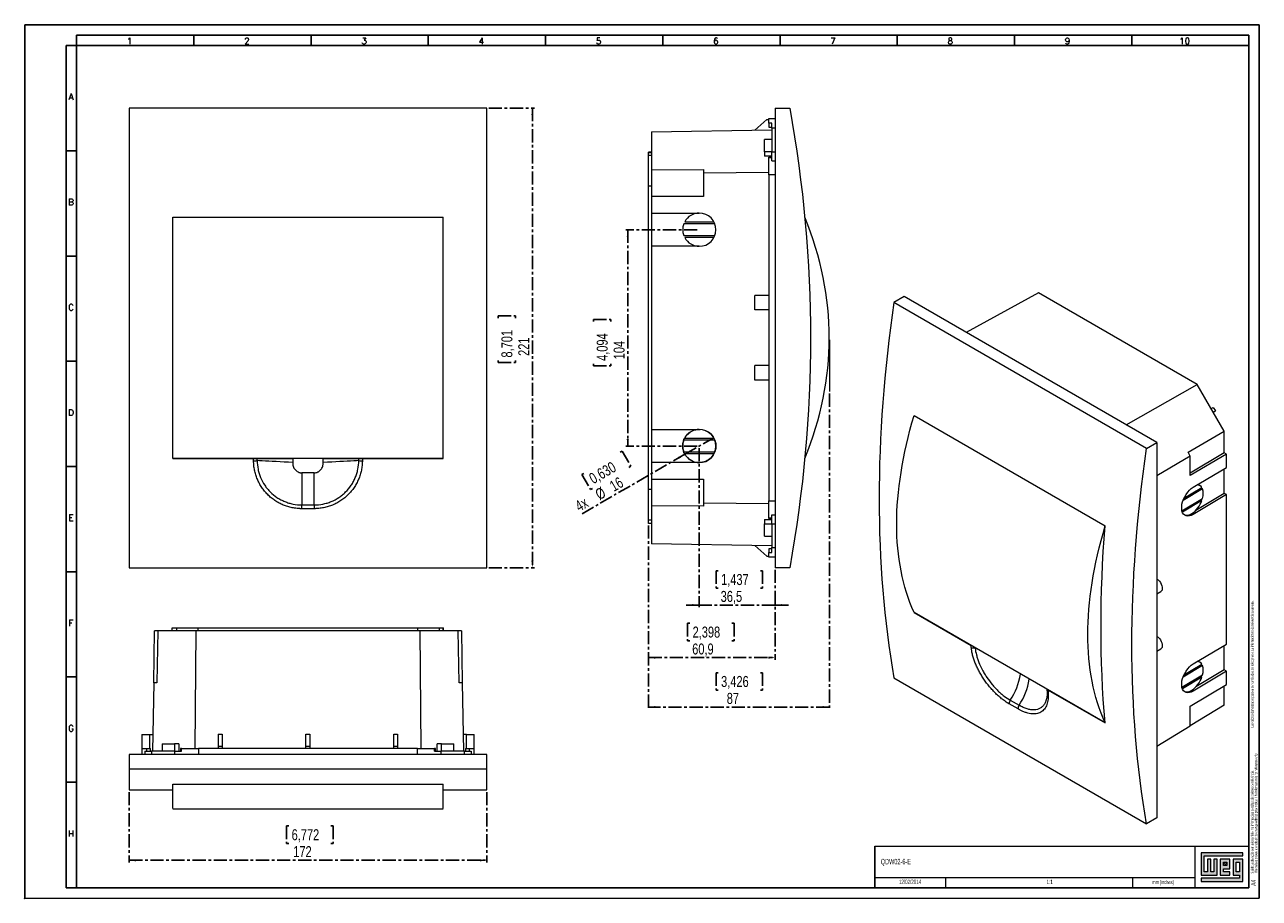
# Model space of a CAD drawing. Header units: millimetres. Extents: x 0 to 594, y 0 to 420.
import ezdxf

# ---------------------------------------------------------------- set-up
doc = ezdxf.new("R2010")
doc.units = ezdxf.units.MM
doc.header["$PDSIZE"] = -1
doc.linetypes.add('CENTER', pattern=[10.16, 6.35, -1.27, 1.27, -1.27])
doc.linetypes.add('CENTERX2', pattern=[20.32, 12.7, -2.54, 2.54, -2.54])
for name, color, linetype in [('CENTRO', 7, 'CENTER'), ('FORMATO', 7, 'Continuous'), ('LEGENDA', 7, 'Continuous')]:
    doc.layers.add(name, color=color, linetype=linetype)
doc.styles.add('SLDTEXTSTYLE0', font='ROMANS')
doc.styles.add('SLDTEXTSTYLE1', font='TXT', dxfattribs={"width": 0.605})
doc.styles.add('SLDTEXTSTYLE2', font='TXT', dxfattribs={"width": 0.569583})
doc.styles.add('SLDTEXTSTYLE3', font='TXT', dxfattribs={"width": 0.75})
doc.dimstyles.new('SLDDIMSTYLE0', dxfattribs={"dimtxt": 5.291667, "dimasz": 3.302, "dimexe": 0, "dimexo": 0.0625, "dimgap": 1.322917, "dimtad": 1, "dimdec": 1, "dimrnd": 1e-09, "dimzin": 12, "dimdsep": 46, "dimtxsty": 'SLDTEXTSTYLE3', "dimsah": 1, "dimcen": 0.09, "dimadec": 0, "dimazin": 3, "dimtfac": 1, "dimtdec": 1, "dimtofl": 0, "dimtmove": 0, "dimatfit": 3, "dimfxl": 0, "dimfrac": 2, "dimtolj": 1, "dimtzin": 12, "dimarcsym": 0})
doc.dimstyles.new('SLDDIMSTYLE1', dxfattribs={"dimtxt": 5.291667, "dimasz": 3.302, "dimexe": 0, "dimexo": 0.0625, "dimgap": 1.322917, "dimtad": 1, "dimdec": 1, "dimrnd": 1e-09, "dimzin": 12, "dimdsep": 46, "dimtxsty": 'SLDTEXTSTYLE3', "dimblk1": 'NONE', "dimsah": 1, "dimcen": 0, "dimadec": 0, "dimazin": 3, "dimtfac": 1, "dimtdec": 1, "dimtmove": 0, "dimatfit": 3, "dimldrblk": 'NONE', "dimfxl": 0, "dimfrac": 2, "dimtolj": 1, "dimtzin": 12, "dimarcsym": 0})
doc.dimstyles.new('SLDDIMSTYLE2', dxfattribs={"dimtxt": 5.291667, "dimasz": 3.302, "dimexe": 0, "dimexo": 0.0625, "dimgap": 1.322917, "dimtad": 1, "dimdec": 1, "dimrnd": 1e-09, "dimzin": 12, "dimdsep": 46, "dimtxsty": 'SLDTEXTSTYLE3', "dimsah": 1, "dimcen": 0.09, "dimadec": 0, "dimazin": 3, "dimtfac": 1, "dimtdec": 1, "dimtmove": 0, "dimatfit": 0, "dimfxl": 0, "dimfrac": 2, "dimtolj": 1, "dimtzin": 12, "dimarcsym": 0})

# ---------------------------------------------------------------- blocks, each defined once
blk = doc.blocks.new('SW_NOTE_0')
at = {"color": 0, "linetype": 'Continuous', "lineweight": 0, "attachment_point": 1, "rotation": 90}
for s, insert, char_height, style in [('Sujeito a alteração sem aviso prévio. As informações contidas são valores de referência.                                                           Los valores demostrados pueden ser cambiados sin aviso previo. La información és de referencia solamente.', (-1.71, 0), 1.32292, 'SLDTEXTSTYLE2'), ('The values shown are subject to change without prior notice. The information is for reference only.', (0.06, 0), 1.3229, 'SLDTEXTSTYLE1')]:
    blk.add_mtext(s, dxfattribs=dict(at, insert=insert, char_height=char_height, style=style))
blk = doc.blocks.new('_D')
at = {"layer": 'CENTRO'}
for p, q in [((223.29, 379.95), (245.29, 379.95)), ((244.29, 379.95), (244.29, 158.95)), ((227.76, 278.9), (227.76, 279.98)), ((227.76, 279.98), (236.16, 279.98)), ((236.16, 279.98), (236.16, 278.9)), ((227.76, 258.63), (227.76, 257.56)), ((227.76, 257.56), (236.16, 257.56)), ((236.16, 257.56), (236.16, 258.63)), ((223.29, 158.95), (245.29, 158.95))]:
    blk.add_line(p, q, dxfattribs=at)
for points in [[(244.29, 379.95), (243.78, 376.64), (244.8, 376.64)], [(244.29, 158.95), (244.8, 162.25), (243.78, 162.25)]]:
    blk.add_solid(points, dxfattribs=at)
at = {"layer": 'CENTRO', "char_height": 5.292, "attachment_point": 1, "rotation": 90, "style": 'SLDTEXTSTYLE3'}
for s, insert in [('8,701', (229.34, 259.97, -45.32)), ('221', (237.47, 260.76, -45.32))]:
    blk.add_mtext(s, dxfattribs=dict(at, insert=insert))
blk = doc.blocks.new('_D_1')
at = {"layer": 'CENTRO'}
for p, q in [((387.18, 242.62), (387.18, 90.93)), ((300.16, 179.26), (300.16, 90.93)), ((333.7, 108.47), (332.63, 108.47)), ((332.63, 108.47), (332.63, 100.06)), ((353.98, 108.47), (355.05, 108.47)), ((355.05, 108.47), (355.05, 100.06)), ((332.63, 100.06), (333.7, 100.06)), ((355.05, 100.06), (353.98, 100.06)), ((387.18, 91.93), (300.16, 91.93))]:
    blk.add_line(p, q, dxfattribs=at)
for points in [[(300.16, 91.93), (303.46, 91.43), (303.46, 92.44)], [(387.18, 91.93), (383.87, 92.44), (383.87, 91.43)]]:
    blk.add_solid(points, dxfattribs=at)
at = {"layer": 'CENTRO', "char_height": 5.292, "attachment_point": 1, "style": 'SLDTEXTSTYLE3'}
for s, insert in [('3,426', (335.05, 106.88, 0.1)), ('87', (337.78, 98.76, 0.1))]:
    blk.add_mtext(s, dxfattribs=dict(at, insert=insert))
blk = doc.blocks.new('_D_2')
at = {"layer": 'CENTRO'}
for p, q in [((317.64, 213.45), (331.49, 221.45)), ((286.53, 214.43), (287.46, 214.96)), ((287.46, 214.96), (291.66, 207.68)), ((317.64, 213.45), (267.54, 184.52)), ((268.97, 204.29), (268.04, 203.75)), ((268.04, 203.75), (272.25, 196.47)), ((291.66, 207.68), (290.73, 207.14)), ((272.25, 196.47), (273.18, 197.01))]:
    blk.add_line(p, q, dxfattribs=at)
blk.add_solid([(317.64, 213.45), (314.52, 212.24), (315.03, 211.36)], dxfattribs=at)
at = {"layer": 'CENTRO', "char_height": 5.292, "attachment_point": 1, "rotation": 30, "style": 'SLDTEXTSTYLE3'}
for s, insert in [('0,630', (270.93, 203.59, 0.1)), ('16', (280.82, 199.91, 0.1)), ('%%c', (273.9, 195.92, 0.1)), ('4x', (264.19, 190.31, 0.1))]:
    blk.add_mtext(s, dxfattribs=dict(at, insert=insert))
blk = doc.blocks.new('_NONE')
blk = doc.blocks.new('_D_3')
at = {"layer": 'CENTRO'}
for p, q in [((300.16, 179.26), (300.16, 114.69)), ((361.06, 157.95), (361.06, 114.69)), ((320, 132.23), (318.93, 132.23)), ((318.93, 132.23), (318.93, 123.82)), ((340.28, 132.23), (341.35, 132.23)), ((341.35, 132.23), (341.35, 123.82)), ((318.93, 123.82), (320, 123.82)), ((341.35, 123.82), (340.28, 123.82)), ((300.16, 115.69), (361.06, 115.69))]:
    blk.add_line(p, q, dxfattribs=at)
for points in [[(300.16, 115.69), (303.46, 115.18), (303.46, 116.2)], [(361.06, 115.69), (357.76, 116.2), (357.76, 115.18)]]:
    blk.add_solid(points, dxfattribs=at)
at = {"layer": 'CENTRO', "char_height": 5.292, "attachment_point": 1, "style": 'SLDTEXTSTYLE3'}
for s, insert in [('2,398', (321.34, 130.64, 0.1)), ('60,9', (321.15, 122.51, 0.1))]:
    blk.add_mtext(s, dxfattribs=dict(at, insert=insert))
blk = doc.blocks.new('_D_4')
at = {"layer": 'CENTRO'}
for p, q in [((324.57, 216.45), (324.57, 139.96)), ((333.7, 157.49), (332.63, 157.49)), ((332.63, 157.49), (332.63, 149.09)), ((353.98, 157.49), (355.05, 157.49)), ((355.05, 157.49), (355.05, 149.09)), ((361.06, 157.95), (361.06, 139.96)), ((332.63, 149.09), (333.7, 149.09)), ((355.05, 149.09), (353.98, 149.09)), ((324.57, 140.96), (318.22, 140.96)), ((361.06, 140.96), (324.57, 140.96)), ((361.06, 140.96), (367.41, 140.96))]:
    blk.add_line(p, q, dxfattribs=at)
for points in [[(324.57, 140.96), (321.26, 141.47), (321.26, 140.45)], [(361.06, 140.96), (364.36, 140.45), (364.36, 141.47)]]:
    blk.add_solid(points, dxfattribs=at)
at = {"layer": 'CENTRO', "char_height": 5.292, "attachment_point": 1, "style": 'SLDTEXTSTYLE3'}
for s, insert in [('1,437', (335.05, 155.91, 0.1)), ('36,5', (334.85, 147.78, 0.1))]:
    blk.add_mtext(s, dxfattribs=dict(at, insert=insert))
blk = doc.blocks.new('_D_5')
at = {"layer": 'CENTRO'}
for p, q in [((323.57, 321.45), (289.16, 321.45)), ((290.16, 321.45), (290.16, 217.45)), ((273.62, 277.28), (273.62, 278.35)), ((273.62, 278.35), (282.03, 278.35)), ((282.03, 278.35), (282.03, 277.28)), ((273.62, 257.01), (273.62, 255.93)), ((273.62, 255.93), (282.03, 255.93)), ((282.03, 255.93), (282.03, 257.01)), ((323.57, 217.45), (289.16, 217.45))]:
    blk.add_line(p, q, dxfattribs=at)
for points in [[(290.16, 321.45), (289.65, 318.14), (290.67, 318.14)], [(290.16, 217.45), (290.67, 220.75), (289.65, 220.75)]]:
    blk.add_solid(points, dxfattribs=at)
at = {"layer": 'CENTRO', "char_height": 5.292, "attachment_point": 1, "rotation": 90, "style": 'SLDTEXTSTYLE3'}
for s, insert in [('4,094', (275.21, 258.35, 0.1)), ('104', (283.34, 259.13, 0.1))]:
    blk.add_mtext(s, dxfattribs=dict(at, insert=insert))
blk = doc.blocks.new('_D_6')
at = {"layer": 'CENTRO'}
for p, q in [((50.29, 51.09), (50.29, 17.25)), ((222.29, 51.09), (222.29, 17.25)), ((127.09, 34.79), (126.01, 34.79)), ((126.01, 34.79), (126.01, 26.38)), ((147.36, 34.79), (148.43, 34.79)), ((148.43, 34.79), (148.43, 26.38)), ((126.01, 26.38), (127.09, 26.38)), ((148.43, 26.38), (147.36, 26.38)), ((50.29, 18.25), (222.29, 18.25))]:
    blk.add_line(p, q, dxfattribs=at)
for points in [[(50.29, 18.25), (53.59, 17.74), (53.59, 18.76)], [(222.29, 18.25), (218.99, 18.76), (218.99, 17.74)]]:
    blk.add_solid(points, dxfattribs=at)
at = {"layer": 'CENTRO', "char_height": 5.292, "attachment_point": 1, "style": 'SLDTEXTSTYLE3'}
for s, insert in [('6,772', (128.43, 33.2, 0.1)), ('172', (129.21, 25.07, 0.1))]:
    blk.add_mtext(s, dxfattribs=dict(at, insert=insert))

msp = doc.modelspace()

# ---------------------------------------------------------------- hatches: boundary and pattern name
at = {"linetype": 'Continuous'}
msp.add_hatch(color=7, dxfattribs=at).paths.add_polyline_path([(565.99, 21.93), (565.99, 11.15), (573.69, 11.15), (573.69, 18.85), (572.15, 18.85), (572.15, 12.69), (570.61, 12.69), (570.61, 18.85), (569.07, 18.85), (569.07, 12.69), (567.53, 12.69), (567.53, 20.39), (586.01, 20.39), (586.01, 21.93)], flags=0)
h = msp.add_hatch(color=7, dxfattribs=at)
h.paths.add_polyline_path([(565.99, 8.07), (586.01, 8.07), (586.01, 18.85), (581.39, 18.85), (581.39, 11.15), (584.47, 11.15), (584.47, 9.61), (565.99, 9.61)], flags=0)
h.paths.add_polyline_path([(582.93, 17.31), (584.47, 17.31), (584.47, 12.69), (582.93, 12.69)], flags=0)
h = msp.add_hatch(color=7, dxfattribs=at)
h.paths.add_polyline_path([(579.85, 12.69), (576.77, 12.69), (576.77, 14.23), (579.85, 14.23), (579.85, 18.85), (575.23, 18.85), (575.23, 11.15), (579.85, 11.15)], flags=0)
h.paths.add_polyline_path([(578.31, 15.77), (576.77, 15.77), (576.77, 17.31), (578.31, 17.31)], flags=0)
h = msp.add_hatch(dxfattribs=at)
h.set_pattern_fill('ANSI31', color=8, scale=0.25, style=0)
h.paths.add_polyline_path([(578.31, 15.77), (576.77, 15.77), (576.77, 17.31), (578.31, 17.31)], flags=0)

# ---------------------------------------------------------------- linework, layer by layer
at = {"color": 7, "linetype": 'Continuous', "lineweight": 15}
for p, q in [((222.29, 379.95), (50.29, 379.95)), ((351.26, 369.31), (357.06, 374.35)), ((357.06, 374.35), (358.06, 374.35)), ((358.06, 372.68), (358.06, 374.95)), ((358.06, 374.95), (361.06, 374.95)), ((361.06, 379.95), (361.06, 158.95)), ((361.06, 379.95), (368.06, 379.95)), ((301.56, 368.45), (359.41, 369.46)), ((301.56, 368.45), (301.56, 357.17)), ((359.41, 372.68), (358.06, 372.68)), ((358.06, 372.68), (358.06, 370.82)), ((358.06, 370.82), (359.41, 370.82)), ((359.41, 370.26), (359.41, 372.68)), ((361.06, 370.26), (359.41, 370.26)), ((359.41, 370.26), (359.41, 358.94)), ((359.41, 364.84), (355.86, 364.84)), ((355.86, 358.87), (355.86, 364.84)), ((301.56, 358.71), (300.16, 358.71)), ((300.16, 358.64), (300.16, 358.71)), ((300.16, 357.17), (300.16, 358.64)), ((300.16, 358.64), (301.56, 358.64)), ((301.56, 357.17), (300.16, 357.17)), ((300.16, 342.33), (300.16, 357.17)), ((301.56, 357.17), (301.56, 350.15)), ((359.41, 358.87), (355.86, 358.87)), ((355.86, 358.87), (355.86, 356.74)), ((359.41, 356.79), (355.86, 356.74)), ((359.41, 358.94), (361.06, 358.94)), ((359.41, 354.53), (359.41, 358.94)), ((359.41, 356.38), (358.06, 356.38)), ((358.06, 355.94), (358.06, 356.38)), ((359.41, 355.94), (358.06, 355.94)), ((358.06, 347.85), (358.06, 355.94)), ((359.41, 354.53), (361.06, 354.53)), ((301.56, 350.15), (326.58, 350.33)), ((301.56, 350.15), (301.56, 337.35)), ((326.58, 350.33), (326.56, 348.83)), ((326.56, 348.83), (358.06, 349.06)), ((326.56, 348.83), (326.56, 337.35)), ((361.06, 347.85), (358.06, 347.85)), ((358.06, 347.85), (358.06, 286.34)), ((301.56, 342.33), (300.16, 342.33)), ((300.16, 196.56), (300.16, 342.33)), ((301.56, 337.35), (301.56, 329.45)), ((326.56, 337.35), (301.56, 337.35)), ((71.29, 327.45), (201.29, 327.45)), ((301.56, 329.45), (324.57, 329.45)), ((301.56, 329.45), (301.56, 313.45)), ((332.06, 324.25), (317.09, 324.25)), ((317.54, 325.25), (331.6, 325.25)), ((317.09, 318.65), (332.06, 318.65)), ((331.6, 317.65), (317.54, 317.65)), ((301.56, 313.45), (301.56, 225.45)), ((324.57, 313.45), (301.56, 313.45)), ((487.81, 291.16), (453.01, 272.06)), ((564.17, 247.07), (487.81, 291.16)), ((358.06, 289.84), (351.36, 289.84)), ((351.36, 282.84), (351.36, 289.84)), ((358.06, 286.34), (358.06, 252.58)), ((423.11, 289.32), (418.16, 286.47)), ((539.78, 216.26), (418.16, 286.47)), ((544.73, 219.11), (423.11, 289.32)), ((358.06, 282.84), (351.36, 282.84)), ((358.06, 256.08), (351.36, 256.08)), ((351.36, 249.08), (351.36, 256.08)), ((358.06, 252.58), (358.06, 191.04)), ((358.06, 249.08), (351.36, 249.08)), ((529.88, 227.68), (564.17, 247.07)), ((571.87, 233.75), (564.17, 247.07)), ((427.88, 232.07), (519.81, 179)), ((570.91, 235.41), (571.75, 235.89)), ((571.75, 235.89), (572.86, 234.32)), ((572.86, 234.32), (571.87, 233.75)), ((577.11, 224.66), (571.87, 233.75)), ((572.86, 234.32), (572.02, 233.48)), ((301.56, 225.45), (324.57, 225.45)), ((301.56, 225.45), (301.56, 209.45)), ((332.06, 220.25), (317.09, 220.25)), ((317.54, 221.25), (331.6, 221.25)), ((559.73, 214.42), (577.11, 224.66)), ((577.11, 214.21), (577.11, 224.66)), ((317.09, 214.65), (332.06, 214.65)), ((539.78, 216.26), (544.73, 219.11)), ((544.73, 219.11), (544.73, 38.66)), ((560.81, 212.59), (559.73, 214.42)), ((577.11, 214.21), (560.81, 204.46)), ((578.17, 213.6), (577.11, 214.21)), ((201.29, 211.45), (71.29, 211.45)), ((71.29, 211.45), (110.12, 211.45)), ((162.46, 211.45), (201.29, 211.45)), ((301.56, 209.45), (301.56, 201.55)), ((324.57, 209.45), (301.56, 209.45)), ((331.6, 213.65), (317.54, 213.65)), ((560.81, 212.59), (544.73, 203.11)), ((578.17, 213.6), (560.81, 203.22)), ((560.81, 203.22), (560.81, 212.59)), ((578.17, 207.15), (578.17, 213.6)), ((139.29, 204.54), (133.29, 204.54)), ((562.19, 197.59), (578.17, 207.15)), ((577.11, 194.69), (577.11, 206.51)), ((301.56, 196.56), (300.16, 196.56)), ((300.16, 181.73), (300.16, 196.56)), ((301.56, 201.55), (326.56, 201.55)), ((301.56, 201.55), (301.56, 188.75)), ((326.56, 201.55), (326.56, 190.07)), ((566.68, 196.86), (557.31, 191.26)), ((557.52, 191.8), (566.32, 197.06)), ((557.75, 192.34), (566.36, 197.49)), ((565.37, 198.45), (565.01, 198.65)), ((566.68, 196.86), (566.32, 197.06)), ((358.06, 191.04), (361.06, 191.04)), ((358.06, 182.95), (358.06, 191.04)), ((556.77, 186.36), (566.68, 192.29)), ((556.86, 186.02), (566, 191.48)), ((566.36, 191.28), (556.98, 185.67)), ((578.17, 194.08), (562.19, 184.53)), ((577.11, 194.69), (563.42, 186.51)), ((566.36, 191.28), (566, 191.48)), ((578.17, 194.08), (577.11, 194.69)), ((578.17, 122.23), (578.17, 194.08)), ((133.29, 187.31), (133.29, 189.12)), ((133.29, 189.12), (139.29, 189.12)), ((139.29, 187.31), (133.29, 187.31)), ((139.29, 189.12), (139.29, 187.31)), ((301.56, 188.75), (301.56, 181.73)), ((326.58, 188.57), (301.56, 188.75)), ((326.56, 190.07), (358.06, 189.84)), ((326.56, 190.07), (326.58, 188.57)), ((359.41, 184.36), (361.06, 184.36)), ((359.41, 179.95), (359.41, 184.36)), ((562.19, 184.53), (561.47, 184.93)), ((301.56, 181.73), (300.16, 181.73)), ((300.16, 180.26), (300.16, 181.73)), ((301.56, 180.26), (300.16, 180.26)), ((301.56, 181.73), (301.56, 170.45)), ((355.86, 182.15), (359.41, 182.1)), ((355.86, 182.15), (355.86, 180.02)), ((355.86, 180.02), (359.41, 180.02)), ((355.86, 174.05), (355.86, 180.02)), ((358.06, 182.95), (359.41, 182.95)), ((358.06, 182.52), (358.06, 182.95)), ((358.06, 182.52), (359.41, 182.52)), ((361.06, 179.95), (359.41, 179.95)), ((359.41, 179.95), (359.41, 168.63)), ((355.86, 174.05), (359.41, 174.05)), ((359.41, 169.44), (301.56, 170.45)), ((351.26, 169.58), (357.06, 164.55)), ((359.41, 168.07), (358.06, 168.07)), ((358.06, 168.07), (358.06, 166.22)), ((359.41, 168.63), (361.06, 168.63)), ((359.41, 166.22), (359.41, 168.63)), ((357.06, 164.55), (358.06, 164.55)), ((358.06, 163.95), (358.06, 166.22)), ((358.06, 166.22), (359.41, 166.22)), ((361.06, 163.95), (358.06, 163.95)), ((50.29, 158.95), (222.29, 158.95)), ((368.06, 158.95), (361.06, 158.95)), ((544.73, 153.45), (544.73, 153.45)), ((544.73, 153.45), (544.73, 153.45)), ((544.73, 146.39), (546.62, 147.48)), ((519.81, 84.28), (427.88, 137.35)), ((427.88, 137.35), (455.34, 121.5)), ((62.06, 103.59), (62.49, 128.59)), ((63.99, 128.59), (62.49, 128.59)), ((63.99, 128.59), (63.56, 103.57)), ((71.01, 128.59), (63.99, 128.59)), ((71.01, 128.59), (71.01, 129.99)), ((71.01, 129.99), (73.04, 129.99)), ((82.29, 128.59), (71.01, 128.59)), ((73.04, 129.99), (73.04, 128.59)), ((73.04, 129.99), (83.42, 129.99)), ((82.29, 128.59), (81.88, 72.09)), ((190.29, 128.59), (82.29, 128.59)), ((83.42, 128.59), (83.42, 129.99)), ((83.42, 129.99), (189.17, 129.99)), ((189.17, 128.59), (189.17, 129.99)), ((189.17, 129.99), (199.6, 129.99)), ((190.7, 72.09), (190.29, 128.59)), ((201.17, 128.59), (190.29, 128.59)), ((199.6, 128.59), (199.6, 129.99)), ((199.6, 129.99), (201.17, 129.99)), ((201.17, 129.99), (201.17, 128.59)), ((201.17, 129.99), (201.49, 129.99)), ((208.59, 128.59), (201.17, 128.59)), ((201.49, 128.59), (201.49, 129.99)), ((209.03, 103.57), (208.59, 128.59)), ((210.09, 128.59), (208.59, 128.59)), ((210.09, 128.59), (210.53, 103.59)), ((544.73, 125.89), (544.73, 125.89)), ((544.73, 125.89), (544.73, 125.89)), ((544.73, 118.83), (546.62, 119.92)), ((562.19, 112.67), (578.17, 122.23)), ((577.11, 109.77), (577.11, 121.59)), ((565.37, 113.53), (565.01, 113.73)), ((556.77, 101.44), (566.68, 107.37)), ((566.68, 111.94), (557.31, 106.34)), ((566.32, 112.14), (557.52, 106.88)), ((557.75, 107.42), (566.36, 112.57)), ((578.17, 109.16), (562.19, 99.61)), ((577.11, 109.77), (563.42, 101.59)), ((566.68, 111.94), (566.32, 112.14)), ((578.17, 109.16), (577.11, 109.77)), ((578.17, 102.71), (578.17, 109.16)), ((62.06, 103.59), (61.48, 70.74)), ((63.56, 103.57), (62.06, 103.59)), ((210.53, 103.59), (209.03, 103.57)), ((210.53, 103.59), (211.1, 70.74)), ((418.16, 106.01), (539.78, 35.8)), ((566, 106.56), (556.86, 101.1)), ((566.36, 106.36), (556.98, 100.75)), ((560.81, 92.33), (578.17, 102.71)), ((566.36, 106.36), (566, 106.56)), ((577.11, 92.87), (577.11, 102.08)), ((474.18, 95.23), (478.43, 92.78)), ((491.53, 95.65), (491.42, 95.26)), ((491.8, 100.45), (491.83, 100.08)), ((492.35, 100.13), (519.81, 84.28)), ((562.19, 99.61), (561.47, 100.01)), ((477.93, 91.01), (473.68, 93.46)), ((577.11, 92.87), (560.81, 82.99)), ((560.81, 82.95), (560.81, 92.33)), ((56.29, 78.79), (56.29, 72.09)), ((56.29, 78.79), (59.99, 78.79)), ((59.99, 78.79), (59.99, 72.09)), ((59.99, 78.79), (61.62, 78.79)), ((93.14, 78.89), (95.04, 78.89)), ((93.14, 78.89), (93.14, 73.09)), ((95.04, 78.89), (95.04, 73.09)), ((135.34, 78.89), (137.24, 78.89)), ((135.34, 73.09), (135.34, 78.89)), ((137.24, 78.89), (137.24, 73.09)), ((177.54, 73.09), (177.54, 78.89)), ((177.54, 78.89), (179.44, 78.89)), ((179.44, 78.89), (179.44, 73.09)), ((212.59, 78.79), (210.96, 78.79)), ((212.59, 72.09), (212.59, 78.79)), ((212.59, 78.79), (216.29, 78.79)), ((216.29, 72.09), (216.29, 78.79)), ((544.73, 73.21), (560.81, 82.95)), ((56.29, 72.09), (56.29, 69.09)), ((56.29, 72.09), (58.7, 72.09)), ((58.7, 70.74), (58.7, 72.09)), ((58.7, 72.09), (60.53, 72.09)), ((60.53, 70.74), (60.53, 72.09)), ((66.1, 74.29), (66.1, 70.74)), ((66.1, 74.29), (72.08, 74.29)), ((72.08, 74.29), (72.08, 70.74)), ((74.2, 74.29), (72.08, 74.29)), ((74.2, 74.29), (74.16, 70.74)), ((74.91, 72.09), (74.91, 70.74)), ((75.39, 72.09), (74.91, 72.09)), ((75.39, 70.74), (75.39, 72.09)), ((75.39, 72.09), (83.61, 72.09)), ((188.98, 72.09), (83.61, 72.09)), ((83.61, 72.09), (83.61, 69.09)), ((93.14, 73.09), (95.04, 73.09)), ((93.14, 73.09), (93.14, 72.09)), ((95.04, 73.09), (95.04, 72.09)), ((135.34, 73.09), (137.24, 73.09)), ((135.34, 72.09), (135.34, 73.09)), ((137.24, 73.09), (137.24, 72.09)), ((177.54, 72.09), (177.54, 73.09)), ((177.54, 73.09), (179.44, 73.09)), ((179.44, 73.09), (179.44, 72.09)), ((188.98, 69.09), (188.98, 72.09)), ((188.98, 72.09), (197.19, 72.09)), ((197.19, 70.74), (197.19, 72.09)), ((197.68, 72.09), (197.19, 72.09)), ((197.68, 70.74), (197.68, 72.09)), ((198.43, 70.74), (198.39, 74.29)), ((200.51, 74.29), (198.39, 74.29)), ((200.51, 70.74), (200.51, 74.29)), ((200.51, 74.29), (206.48, 74.29)), ((206.48, 70.74), (206.48, 74.29)), ((212.06, 72.09), (212.06, 70.74)), ((212.06, 72.09), (213.88, 72.09)), ((213.88, 72.09), (213.88, 70.74)), ((213.88, 72.09), (216.3, 72.09)), ((216.3, 69.09), (216.3, 72.09)), ((50.29, 69.09), (50.29, 62.09)), ((222.29, 69.09), (50.29, 69.09)), ((57.86, 70.74), (57.86, 69.09)), ((57.86, 70.74), (60.98, 70.74)), ((60.98, 70.74), (60.98, 69.09)), ((72.3, 70.74), (60.98, 70.74)), ((72.3, 69.09), (72.3, 70.74)), ((72.3, 70.74), (75.39, 70.74)), ((197.19, 70.74), (200.29, 70.74)), ((200.29, 70.74), (200.29, 69.09)), ((211.61, 70.74), (200.29, 70.74)), ((211.61, 69.09), (211.61, 70.74)), ((211.61, 70.74), (214.73, 70.74)), ((214.73, 70.74), (214.73, 69.09)), ((222.29, 62.09), (222.29, 69.09)), ((222.29, 62.09), (50.29, 62.09)), ((71.29, 54.84), (201.29, 54.84)), ((50.29, 52.09), (71.29, 52.09)), ((201.29, 52.09), (222.29, 52.09)), ((71.29, 43.05), (201.29, 43.05)), ((544.73, 38.66), (539.78, 35.8))]:
    msp.add_line(p, q, dxfattribs=at)
at = {"color": 7, "linetype": 'Continuous', "lineweight": 0}
for p, q in [((387.18, 268.52), (387.18, 243.62)), ((586.01, 21.93), (565.99, 21.93)), ((565.99, 21.93), (565.99, 11.15)), ((567.53, 20.39), (586.01, 20.39)), ((567.53, 12.69), (567.53, 20.39)), ((570.61, 18.85), (569.07, 18.85)), ((569.07, 18.85), (569.07, 12.69)), ((570.61, 12.69), (570.61, 18.85)), ((573.69, 18.85), (572.15, 18.85)), ((572.15, 18.85), (572.15, 12.69)), ((573.69, 11.15), (573.69, 18.85)), ((579.85, 18.85), (575.23, 18.85)), ((575.23, 18.85), (575.23, 11.15)), ((579.85, 14.23), (579.85, 18.85)), ((586.01, 18.85), (581.39, 18.85)), ((581.39, 18.85), (581.39, 11.15)), ((586.01, 20.39), (586.01, 21.93)), ((586.01, 8.07), (586.01, 18.85)), ((569.07, 12.69), (567.53, 12.69)), ((572.15, 12.69), (570.61, 12.69)), ((576.77, 17.31), (578.31, 17.31)), ((576.77, 15.77), (576.77, 17.31)), ((578.31, 15.77), (576.77, 15.77)), ((576.77, 14.23), (579.85, 14.23)), ((576.77, 12.69), (576.77, 14.23)), ((579.85, 12.69), (576.77, 12.69)), ((578.31, 17.31), (578.31, 15.77)), ((579.85, 11.15), (579.85, 12.69)), ((582.93, 12.69), (582.93, 17.31)), ((582.93, 17.31), (584.47, 17.31)), ((584.47, 12.69), (582.93, 12.69)), ((584.47, 17.31), (584.47, 12.69)), ((443, 10), (443, 5)), ((533, 10), (533, 5)), ((565.99, 11.15), (573.69, 11.15)), ((565.99, 9.61), (565.99, 8.07)), ((584.47, 9.61), (565.99, 9.61)), ((565.99, 8.07), (586.01, 8.07)), ((575.23, 11.15), (579.85, 11.15)), ((581.39, 11.15), (584.47, 11.15)), ((584.47, 11.15), (584.47, 9.61))]:
    msp.add_line(p, q, dxfattribs=at)
at = {"color": 8, "linetype": 'Continuous', "lineweight": 15}
msp.add_line((491.68, 96.2), (491.53, 95.65), dxfattribs=at)
at = {"color": 7, "linetype": 'Continuous', "lineweight": 15, "flags": 128}
for points in [[(128.95, 209.54), (126.9, 209.65), (124.87, 209.75), (122.88, 209.85), (120.96, 209.95), (119.12, 210.05), (117.39, 210.13), (115.78, 210.22), (114.31, 210.29), (112.99, 210.36), (111.84, 210.42)], [(160.74, 210.42), (159.6, 210.36), (158.28, 210.29), (156.81, 210.22), (155.19, 210.13), (153.46, 210.05), (151.62, 209.95), (149.7, 209.85), (147.72, 209.75), (145.69, 209.65), (143.64, 209.54)], [(133.29, 204.54), (133.29, 202.34), (133.29, 200.17), (133.29, 198.06), (133.29, 196.02), (133.29, 194.08), (133.29, 192.27), (133.29, 190.61), (133.29, 189.12)], [(139.29, 189.12), (139.29, 190.61), (139.29, 192.27), (139.29, 194.08), (139.29, 196.02), (139.29, 198.06), (139.29, 200.17), (139.29, 202.34), (139.29, 204.54)], [(562.19, 184.53), (561.28, 184.07), (560.39, 183.8), (559.55, 183.73), (558.78, 183.86), (558.1, 184.19), (557.54, 184.7), (557.1, 185.39), (556.8, 186.23), (556.65, 187.21), (556.65, 188.29), (556.8, 189.44), (557.1, 190.64), (557.54, 191.85), (558.1, 193.04), (558.78, 194.17), (559.55, 195.22), (560.39, 196.16), (561.28, 196.96), (562.19, 197.59)], [(564.38, 198.9), (564.57, 198.84), (565.01, 198.65)], [(544.73, 153.45), (545.34, 153.05), (545.91, 152.5), (546.43, 151.84), (546.85, 151.09), (547.15, 150.3), (547.32, 149.53), (547.33, 148.82), (547.2, 148.21), (546.93, 147.74), (546.62, 147.48)], [(544.73, 125.89), (545.34, 125.49), (545.91, 124.94), (546.43, 124.27), (546.85, 123.52), (547.15, 122.74), (547.32, 121.97), (547.33, 121.26), (547.2, 120.65), (546.93, 120.18), (546.62, 119.92)], [(565.01, 113.73), (564.57, 113.92), (564.38, 113.98)], [(562.19, 99.61), (561.28, 99.15), (560.39, 98.88), (559.55, 98.81), (558.78, 98.94), (558.1, 99.27), (557.54, 99.78), (557.1, 100.47), (556.8, 101.31), (556.65, 102.29), (556.65, 103.37), (556.8, 104.52), (557.1, 105.72), (557.54, 106.93), (558.1, 108.12), (558.78, 109.25), (559.55, 110.3), (560.39, 111.24), (561.28, 112.04), (562.19, 112.67)]]:
    msp.add_lwpolyline(points, dxfattribs=at)
at = {"color": 7, "linetype": 'CENTERX2', "lineweight": 0}
msp.add_circle((324.57, 217.45), 8, dxfattribs=at)
at = {"color": 7, "linetype": 'Continuous', "lineweight": 15}
for centre, radius, start, end in [((324.58, 321.45), 8, 90.0017, 151.64662), ((324.56, 321.45), 8, 270.00681, 89.99319), ((324.59, 321.45), 8, 159.51571, 200.48429), ((324.58, 321.45), 8, 208.35347, 269.9982), ((324.59, 217.45), 8, 159.51571, 200.48429), ((324.58, 217.45), 8, 90.0018, 151.64653), ((324.56, 217.45), 8, 270.00682, 89.99318), ((110.22, 222.86), 12.54, 269.60305, 277.43813), ((162.37, 222.86), 12.54, 262.56185, 270.39697), ((324.58, 217.45), 8, 208.35338, 269.9983), ((564.04, 196.07), 2.72, 31.44451, 87.01817), ((559.48, 194.57), 7.55, 342.37457, 17.62543), ((554.56, 195.31), 12.47, 303.66042, 341.16302), ((559.07, 188.24), 4.1, 254.23763, 305.96061), ((564.04, 111.15), 2.72, 31.44457, 87.01823), ((559.48, 109.65), 7.55, 342.37458, 17.62542), ((554.56, 110.39), 12.47, 303.66036, 341.16309), ((476.47, 93.63), 2.79, 144.94051, 183.37946), ((559.07, 103.32), 4.1, 254.23842, 305.95991), ((480.71, 91.18), 2.79, 144.94051, 183.37946)]:
    msp.add_arc(centre, radius, start, end, dxfattribs=at)
at = {"color": 8, "linetype": 'Continuous', "lineweight": 15}
for centre, radius, start, end in [((456.67, 123.08), 2.76, 243.22961, 282.60117), ((447.77, 112.81), 31.73, 326.34747, 350.87668), ((452.6, 110.13), 31.11, 326.09889, 351.12527), ((492.89, 100.21), 1.07, 187.4699, 243.74193)]:
    msp.add_arc(centre, radius, start, end, dxfattribs=at)
at = {"color": 7, "linetype": 'Continuous', "lineweight": 15}
for points in [[(50.29, 379.95), (50.29, 306.28), (50.29, 232.61), (50.29, 158.95)], [(222.29, 158.95), (222.29, 232.61), (222.29, 306.28), (222.29, 379.95)], [(368.06, 379.95), (381.39, 306.28), (381.39, 232.61), (368.06, 158.95)], [(71.29, 211.45), (71.29, 250.11), (71.29, 288.78), (71.29, 327.45)], [(201.29, 211.45), (201.29, 250.11), (201.29, 288.78), (201.29, 327.45)], [(375.3, 211.45), (391.02, 250.11), (391.02, 288.78), (375.3, 327.45)], [(418.16, 286.47), (408.73, 220.87), (408.73, 160.72), (418.16, 106.01)], [(427.88, 137.35), (416.77, 162.51), (416.77, 194.08), (427.88, 232.07)], [(539.78, 35.8), (530.35, 90.51), (530.35, 150.66), (539.78, 216.26)], [(110.13, 210.31), (110.13, 210.69), (110.12, 211.07), (110.12, 211.45)], [(111.84, 210.42), (111.84, 210.76), (111.84, 211.1), (111.84, 211.45)], [(129.04, 211.45), (129.01, 210.81), (128.98, 210.18), (128.95, 209.54)], [(143.64, 209.54), (143.6, 210.18), (143.57, 210.81), (143.54, 211.45)], [(160.74, 210.42), (160.75, 210.76), (160.75, 211.1), (160.75, 211.45)], [(162.46, 211.45), (162.46, 211.07), (162.46, 210.69), (162.46, 210.31)], [(519.81, 84.28), (508.69, 109.44), (508.69, 141.01), (519.81, 179)], [(519.81, 84.28), (517.21, 114.36), (517.21, 145.93), (519.81, 179)], [(455.42, 120.62), (455.39, 120.91), (455.37, 121.21), (455.34, 121.5)], [(492.35, 100.13), (492.37, 99.84), (492.4, 99.55), (492.42, 99.26)]]:
    msp.add_open_spline(points, degree=3, dxfattribs=at)
for points, knots in [([(110.12, 211.45), (110.3, 211.45), (110.47, 211.45), (110.8, 211.45), (110.96, 211.45), (111.26, 211.45), (111.4, 211.45), (111.64, 211.45), (111.75, 211.45), (111.84, 211.45)], [0, 0, 0, 0, 0.25, 0.25, 0.5, 0.5, 0.75, 0.75, 1, 1, 1, 1]), ([(133.29, 187.31), (133.14, 187.31), (132.84, 187.31), (132.38, 187.33), (131.92, 187.35), (131.47, 187.38), (130.79, 187.44), (129.88, 187.55), (128.76, 187.75), (127.64, 188), (126.19, 188.4), (124.41, 189.04), (122.36, 190.01), (120.41, 191.18), (118.59, 192.53), (116.91, 194.04), (115.39, 195.72), (114.04, 197.53), (112.87, 199.47), (111.9, 201.51), (111.25, 203.28), (110.84, 204.73), (110.59, 205.83), (110.39, 206.94), (110.26, 207.93), (110.19, 208.8), (110.14, 209.56), (110.13, 210.06), (110.13, 210.31)], [0, 0, 0, 0, 0.012574, 0.02514, 0.037704, 0.050271, 0.062846, 0.094242, 0.125642, 0.157006, 0.188377, 0.250582, 0.312867, 0.375666, 0.438037, 0.500214, 0.562788, 0.625455, 0.687656, 0.749976, 0.81278, 0.843963, 0.875145, 0.906251, 0.937355, 0.958242, 0.979117, 1, 1, 1, 1]), ([(111.84, 211.45), (112.28, 211.45), (112.77, 211.45), (113.84, 211.45), (114.43, 211.45), (116.27, 211.45), (117.64, 211.45), (119.53, 211.45), (119.91, 211.45), (120.69, 211.45), (121.08, 211.45), (122.27, 211.45), (123.08, 211.45), (124.33, 211.45), (124.75, 211.45), (125.59, 211.45), (126.02, 211.45), (127.31, 211.45), (128.18, 211.45), (129.04, 211.45)], [0, 0, 0, 0, 0.125, 0.125, 0.25, 0.25, 0.5, 0.5, 0.5625, 0.5625, 0.625, 0.625, 0.75, 0.75, 0.8125, 0.8125, 0.875, 0.875, 1, 1, 1, 1]), ([(111.84, 210.42), (111.85, 209.01), (112, 207.62), (112.41, 205.58), (112.59, 204.91), (113, 203.57), (113.24, 202.91), (114.05, 200.97), (114.71, 199.75), (115.88, 198.02), (116.3, 197.45), (117.19, 196.37), (117.66, 195.85), (119.15, 194.38), (120.22, 193.5), (121.97, 192.33), (122.58, 191.97), (123.82, 191.31), (125.08, 190.72), (126.39, 190.25), (127.72, 189.84), (128.41, 189.67), (130.48, 189.26), (131.88, 189.12), (133.29, 189.12)], [0, 0, 0, 0, 0.125, 0.125, 0.1875, 0.1875, 0.25, 0.25, 0.375, 0.375, 0.4375, 0.4375, 0.5, 0.5, 0.625, 0.625, 0.6875, 0.6875, 0.75, 0.8125, 0.8125, 0.875, 0.875, 1, 1, 1, 1]), ([(128.95, 209.54), (128.93, 209.24), (128.95, 208.92), (129.03, 208.31), (129.09, 208.02), (129.28, 207.43), (129.41, 207.14), (129.7, 206.6), (129.88, 206.34), (130.27, 205.87), (130.49, 205.65), (130.97, 205.27), (131.23, 205.1), (131.65, 204.89), (131.79, 204.83), (132.08, 204.73), (132.23, 204.68), (132.52, 204.61), (132.68, 204.59), (132.98, 204.55), (133.14, 204.54), (133.29, 204.54)], [0, 0, 0, 0, 0.125, 0.125, 0.25, 0.25, 0.375, 0.375, 0.5, 0.5, 0.625, 0.625, 0.75, 0.75, 0.8125, 0.8125, 0.875, 0.875, 0.9375, 0.9375, 1, 1, 1, 1]), ([(139.29, 189.12), (140.71, 189.12), (142.09, 189.26), (144.14, 189.66), (144.82, 189.83), (146.16, 190.24), (146.83, 190.47), (148.77, 191.27), (150, 191.93), (151.75, 193.09), (152.31, 193.5), (153.4, 194.39), (153.92, 194.86), (155.4, 196.33), (156.29, 197.4), (157.27, 198.86), (157.46, 199.15), (157.83, 199.75), (158, 200.06), (158.5, 200.98), (159.1, 202.23), (159.58, 203.54), (159.99, 204.87), (160.17, 205.55), (160.59, 207.62), (160.74, 209.01), (160.74, 210.42)], [0, 0, 0, 0, 0.125, 0.125, 0.1875, 0.1875, 0.25, 0.25, 0.375, 0.375, 0.4375, 0.4375, 0.5, 0.5, 0.625, 0.625, 0.65625, 0.65625, 0.6875, 0.6875, 0.75, 0.8125, 0.8125, 0.875, 0.875, 1, 1, 1, 1]), ([(162.46, 210.31), (162.45, 210.16), (162.45, 209.86), (162.43, 209.4), (162.41, 208.95), (162.37, 208.5), (162.31, 207.82), (162.19, 206.92), (161.99, 205.8), (161.73, 204.7), (161.32, 203.25), (160.68, 201.48), (159.7, 199.44), (158.53, 197.51), (157.18, 195.7), (155.65, 194.03), (153.97, 192.51), (152.15, 191.16), (150.2, 190), (148.15, 189.03), (146.37, 188.39), (144.91, 187.99), (143.8, 187.74), (142.69, 187.55), (141.69, 187.43), (140.81, 187.36), (140.05, 187.32), (139.55, 187.31), (139.29, 187.31)], [0, 0, 0, 0, 0.012568, 0.02513, 0.03769, 0.050254, 0.062825, 0.094198, 0.125574, 0.156963, 0.188352, 0.250588, 0.312843, 0.375615, 0.438045, 0.500225, 0.562744, 0.625457, 0.687674, 0.749973, 0.812775, 0.843967, 0.875153, 0.906257, 0.937358, 0.958243, 0.979116, 1, 1, 1, 1]), ([(139.29, 204.54), (139.6, 204.54), (139.91, 204.58), (140.51, 204.72), (140.8, 204.82), (141.21, 205.03), (141.35, 205.11), (141.61, 205.27), (141.73, 205.36), (142.09, 205.65), (142.31, 205.87), (142.71, 206.34), (142.88, 206.6), (143.18, 207.14), (143.3, 207.42), (143.49, 208.01), (143.56, 208.31), (143.64, 208.93), (143.65, 209.24), (143.64, 209.54)], [0, 0, 0, 0, 0.125, 0.125, 0.25, 0.25, 0.3125, 0.3125, 0.375, 0.375, 0.5, 0.5, 0.625, 0.625, 0.75, 0.75, 0.875, 0.875, 1, 1, 1, 1]), ([(143.54, 211.45), (144.41, 211.45), (145.27, 211.45), (146.99, 211.45), (147.84, 211.45), (150.34, 211.45), (151.93, 211.45), (153.81, 211.45), (154.18, 211.45), (154.9, 211.45), (155.25, 211.45), (156.28, 211.45), (156.93, 211.45), (157.85, 211.45), (158.15, 211.45), (158.73, 211.45), (159.01, 211.45), (159.81, 211.45), (160.3, 211.45), (160.75, 211.45)], [0, 0, 0, 0, 0.125, 0.125, 0.25, 0.25, 0.5, 0.5, 0.5625, 0.5625, 0.625, 0.625, 0.75, 0.75, 0.8125, 0.8125, 0.875, 0.875, 1, 1, 1, 1]), ([(160.75, 211.45), (160.84, 211.45), (160.94, 211.45), (161.19, 211.45), (161.33, 211.45), (161.62, 211.45), (161.79, 211.45), (162.12, 211.45), (162.29, 211.45), (162.46, 211.45)], [0, 0, 0, 0, 0.25, 0.25, 0.5, 0.5, 0.75, 0.75, 1, 1, 1, 1]), ([(473.68, 93.46), (473.57, 93.53), (473.36, 93.65), (473.04, 93.85), (472.71, 94.05), (472.39, 94.26), (471.9, 94.59), (471.25, 95.04), (470.43, 95.65), (469.62, 96.29), (468.55, 97.2), (467.24, 98.41), (465.7, 99.99), (464.22, 101.67), (462.81, 103.45), (461.49, 105.29), (460.26, 107.2), (459.16, 109.14), (458.17, 111.11), (457.32, 113.08), (456.73, 114.71), (456.33, 116), (456.07, 116.95), (455.85, 117.89), (455.68, 118.71), (455.57, 119.42), (455.48, 120.02), (455.44, 120.42), (455.42, 120.62)], [0, 0, 0, 0, 0.012574, 0.02514, 0.037704, 0.050271, 0.062846, 0.094242, 0.125642, 0.157006, 0.188377, 0.250582, 0.312867, 0.375666, 0.438037, 0.500214, 0.562788, 0.625455, 0.687656, 0.749976, 0.81278, 0.843963, 0.875145, 0.906251, 0.937355, 0.958242, 0.979117, 1, 1, 1, 1]), ([(457.31, 120.39), (457.41, 119.3), (457.61, 118.16), (458.05, 116.41), (458.22, 115.82), (458.61, 114.61), (458.84, 114), (459.56, 112.18), (460.12, 110.96), (461.09, 109.15), (461.43, 108.55), (462.16, 107.35), (462.53, 106.76), (463.71, 105.03), (464.54, 103.91), (465.89, 102.31), (466.35, 101.78), (467.28, 100.77), (468.23, 99.8), (469.2, 98.91), (470.18, 98.05), (470.68, 97.64), (472.18, 96.48), (473.18, 95.81), (474.18, 95.23)], [0, 0, 0, 0, 0.125, 0.125, 0.1875, 0.1875, 0.25, 0.25, 0.375, 0.375, 0.4375, 0.4375, 0.5, 0.5, 0.625, 0.625, 0.6875, 0.6875, 0.75, 0.8125, 0.8125, 0.875, 0.875, 1, 1, 1, 1]), ([(492.42, 99.26), (492.43, 99.14), (492.45, 98.91), (492.47, 98.56), (492.48, 98.22), (492.49, 97.88), (492.49, 97.38), (492.47, 96.73), (492.41, 95.95), (492.31, 95.2), (492.13, 94.25), (491.81, 93.15), (491.29, 91.97), (490.62, 90.96), (489.81, 90.13), (488.88, 89.47), (487.83, 88.99), (486.66, 88.71), (485.39, 88.61), (484.03, 88.71), (482.83, 88.95), (481.83, 89.24), (481.07, 89.5), (480.3, 89.81), (479.61, 90.13), (478.99, 90.43), (478.46, 90.71), (478.1, 90.91), (477.93, 91.01)], [0, 0, 0, 0, 0.012568, 0.02513, 0.03769, 0.050254, 0.062825, 0.094198, 0.125574, 0.156963, 0.188352, 0.250588, 0.312843, 0.375615, 0.438045, 0.500225, 0.562744, 0.625457, 0.687674, 0.749973, 0.812775, 0.843967, 0.875153, 0.906257, 0.937358, 0.958243, 0.979116, 1, 1, 1, 1]), ([(491.83, 100.08), (491.87, 99.47), (491.93, 98.34), (491.82, 96.97), (491.65, 95.95), (491.5, 95.44), (491.44, 95.22)], [0, 0, 0, 0, 0.322187, 0.596228, 0.822343, 1, 1, 1, 1]), ([(50.29, 62.09), (50.29, 60.88), (50.29, 58.46), (50.29, 55.75), (50.29, 53.72), (50.29, 52.58), (50.29, 52.1), (50.29, 52.14), (50.29, 52.15)], [0, 0, 0, 0, 0.193668, 0.387335, 0.581929, 0.776522, 0.928293, 1, 1, 1, 1]), ([(222.29, 52.15), (222.29, 52.14), (222.29, 52.11), (222.29, 52.57), (222.29, 53.5), (222.29, 54.93), (222.29, 56.83), (222.29, 59.17), (222.29, 61.12), (222.29, 62.09)], [0, 0, 0, 0, 0.080062, 0.232295, 0.384528, 0.538165, 0.691802, 0.845901, 1, 1, 1, 1]), ([(71.29, 43.11), (71.29, 43.1), (71.29, 43.08), (71.29, 43.55), (71.29, 44.54), (71.29, 46.16), (71.29, 48.47), (71.29, 51.32), (71.29, 53.67), (71.29, 54.84)], [0, 0, 0, 0, 0.072649, 0.211677, 0.350594, 0.51172, 0.672855, 0.836422, 1, 1, 1, 1]), ([(201.29, 43.11), (201.29, 43.1), (201.29, 43.08), (201.29, 43.55), (201.29, 44.54), (201.29, 46.16), (201.29, 48.47), (201.29, 51.32), (201.29, 53.67), (201.29, 54.84)], [0, 0, 0, 0, 0.072649, 0.211677, 0.350594, 0.51172, 0.672855, 0.836422, 1, 1, 1, 1])]:
    msp.add_open_spline(points, degree=3, knots=knots, dxfattribs=at)
at = {"color": 8, "linetype": 'Continuous', "lineweight": 15}
msp.add_open_spline([(491.42, 95.26), (491.38, 95.1), (491.2, 94.38), (490.63, 93.33), (489.73, 92.17), (488.59, 91.32), (487.26, 90.77), (485.75, 90.54), (484.08, 90.62), (482.29, 91.03), (480.39, 91.72), (479.08, 92.43), (478.43, 92.78)], degree=3, knots=[0, 0, 0, 0, 0.031084, 0.1386744, 0.2468607, 0.3541673, 0.4621827, 0.5697869, 0.6770921, 0.7851648, 0.8923251, 1, 1, 1, 1], dxfattribs=at)
at = {"layer": 'FORMATO'}
for p, q in [((594, 420), (0, 420)), ((0, 420), (0, 0)), ((594, 0), (594, 420)), ((20, 410), (20, 5)), ((25, 410), (20, 410)), ((589, 415), (25, 415)), ((25, 415), (25, 410)), ((25, 410), (25, 5)), ((589, 410), (25, 410)), ((81.4, 415), (81.4, 410)), ((137.8, 415), (137.8, 410)), ((194.2, 415), (194.2, 410)), ((250.6, 415), (250.6, 410)), ((307, 415), (307, 410)), ((363.4, 415), (363.4, 410)), ((419.8, 415), (419.8, 410)), ((476.2, 415), (476.2, 410)), ((532.6, 415), (532.6, 410)), ((589, 415), (589, 410)), ((589, 5), (589, 410)), ((25, 359.4), (20, 359.4)), ((25, 308.8), (20, 308.8)), ((25, 258.2), (20, 258.2)), ((25, 207.6), (20, 207.6)), ((25, 157), (20, 157)), ((25, 106.4), (20, 106.4)), ((25, 55.8), (20, 55.8)), ((409, 25.1), (409, 5)), ((25, 5), (20, 5)), ((589, 5), (25, 5))]:
    msp.add_line(p, q, dxfattribs=at)
at = {"layer": 'FORMATO', "lineweight": 0}
for p, q in [((409, 25.1), (589, 25.1)), ((563, 25), (563, 5)), ((409, 10), (443, 10)), ((443, 10), (563, 10)), ((0, 0), (594, 0))]:
    msp.add_line(p, q, dxfattribs=at)
at = {"layer": 'FORMATO', "color": 7}
msp.add_point((0, 0), dxfattribs=at)

# ---------------------------------------------------------------- block references
at = {"color": 7, "linetype": 'Continuous', "lineweight": 0}
msp.add_blockref('SW_NOTE_0', (591.64, 11.96), dxfattribs=at)

# ---------------------------------------------------------------- texts
at = {"layer": 'FORMATO'}
for s, insert, char_height, attachment_point, style in [('1', (50.53, 413.64), 3, 2, 'SLDTEXTSTYLE0'), ('2', (106.93, 413.64), 3, 2, 'SLDTEXTSTYLE0'), ('3', (163.33, 413.64), 3, 2, 'SLDTEXTSTYLE0'), ('4', (219.73, 413.64), 3, 2, 'SLDTEXTSTYLE0'), ('5', (276.13, 413.64), 3, 2, 'SLDTEXTSTYLE0'), ('6', (332.53, 413.64), 3, 2, 'SLDTEXTSTYLE0'), ('7', (388.93, 413.64), 3, 2, 'SLDTEXTSTYLE0'), ('8', (445.33, 413.64), 3, 2, 'SLDTEXTSTYLE0'), ('9', (501.73, 413.64), 3, 2, 'SLDTEXTSTYLE0'), ('10', (558.11, 413.64), 3, 2, 'SLDTEXTSTYLE0'), ('A', (22.28, 386.85), 3, 2, 'SLDTEXTSTYLE0'), ('B', (22.3, 336.25), 3, 2, 'SLDTEXTSTYLE0'), ('C', (22.3, 285.65), 3, 2, 'SLDTEXTSTYLE0'), ('D', (22.3, 235.05), 3, 2, 'SLDTEXTSTYLE0'), ('E', (22.31, 184.45), 3, 2, 'SLDTEXTSTYLE0'), ('F', (22.28, 133.85), 3, 2, 'SLDTEXTSTYLE0'), ('G', (22.3, 83.25), 3, 2, 'SLDTEXTSTYLE0'), ('H', (22.28, 32.65), 3, 2, 'SLDTEXTSTYLE0'), ('mm [inches]', (542.49, 8.71), 1.9, 1, 'SLDTEXTSTYLE1')]:
    msp.add_mtext(s, dxfattribs=dict(at, insert=insert, char_height=char_height, attachment_point=attachment_point, style=style))
at = {"layer": 'LEGENDA', "style": 'SLDTEXTSTYLE1'}
for s, insert, char_height, attachment_point in [('QDW02-6-E', (411.86, 18.96), 2.646, 1), ('12/02/2014', (425.97, 8.94), 2.117, 2), ('1:1', (493.16, 8.94), 2.117, 2)]:
    msp.add_mtext(s, dxfattribs=dict(at, insert=insert, char_height=char_height, attachment_point=attachment_point))
at = {"layer": 'LEGENDA', "insert": (589.98, 5.98), "char_height": 2.381, "attachment_point": 1, "rotation": 90, "style": 'SLDTEXTSTYLE1'}
msp.add_mtext('A4', dxfattribs=at)

# ---------------------------------------------------------------- dimensions: what is measured, and where the dimension line sits
at = {"layer": 'CENTRO'}
for base, p1, p2, angle, picture, middle in [((244.29, 158.95), (222.29, 379.95), (222.29, 158.95), 90, '_D', (244.29, 268.77)), ((290.16, 217.45), (324.57, 321.45), (324.57, 217.45), 90, '_D_5', (290.16, 267.14)), ((222.29, 18.25), (50.29, 52.09), (222.29, 52.09), 0, '_D_6', (137.22, 18.25))]:
    dim = msp.add_linear_dim(base=base, p1=p1, p2=p2, angle=angle, dimstyle='SLDDIMSTYLE0', dxfattribs=at)
    dim.commit()
    dim.dimension.update_dxf_attribs({"geometry": picture, "text_midpoint": middle, "dimtype": 160})
for base, p1, p2, dimstyle, picture, middle in [((300.16, 91.93), (387.18, 243.62), (300.16, 180.26), 'SLDDIMSTYLE0', '_D_1', (343.84, 91.93)), ((324.57, 140.96), (361.06, 158.95), (324.57, 217.45), 'SLDDIMSTYLE2', '_D_4', (343.84, 140.96)), ((361.06, 115.69), (300.16, 180.26), (361.06, 158.95), 'SLDDIMSTYLE0', '_D_3', (330.14, 115.69))]:
    dim = msp.add_linear_dim(base=base, p1=p1, p2=p2, dimstyle=dimstyle, dxfattribs=at)
    dim.commit()
    dim.dimension.update_dxf_attribs({"geometry": picture, "text_midpoint": middle, "dimtype": 160})
dim = msp.add_diameter_dim_2p(p1=(331.49, 221.45), p2=(317.64, 213.45), text='4x <>', dimstyle='SLDDIMSTYLE1', dxfattribs=at)
dim.commit()
dim.dimension.update_dxf_attribs({"geometry": '_D_2', "text_midpoint": (281.29, 192.46), "dimtype": 163})

doc.saveas('drawing.dxf')
